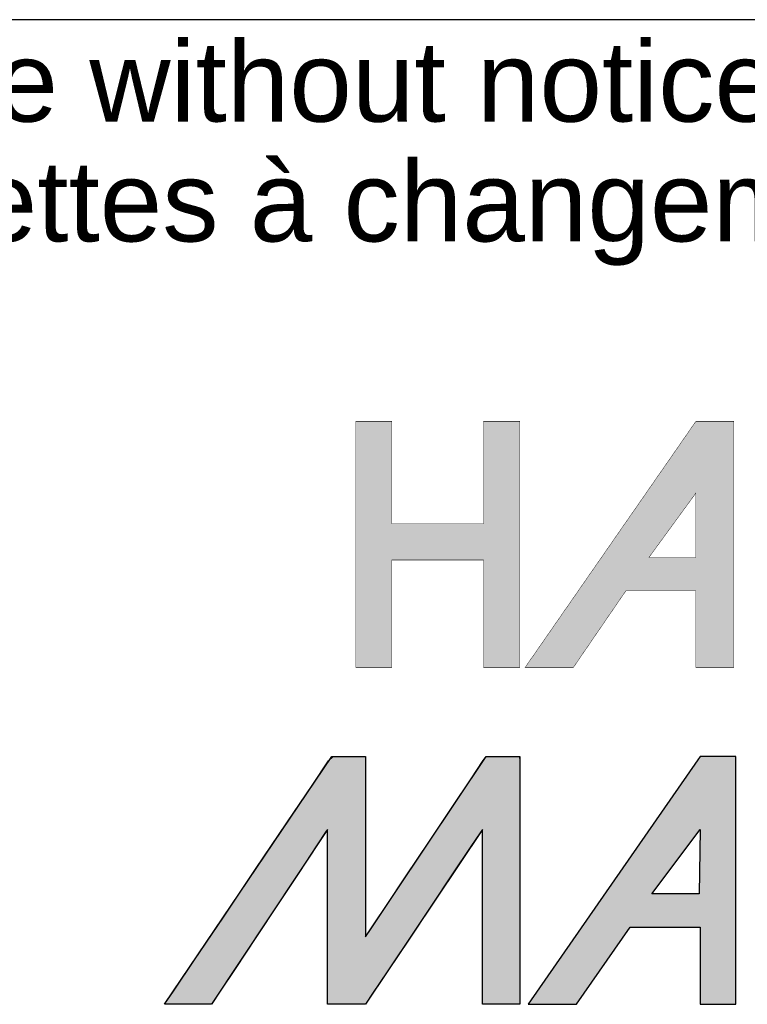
# Model space of a CAD drawing. Header units: inches. Extents: x 0 to 16.1, y 0 to 12.
# Tile 4 of 12: x 12.984 to 13.743, y 0.904 to 1.932. Entities that reach past the tile are written whole.
import ezdxf

# ---------------------------------------------------------------- set-up
doc = ezdxf.new("R2010")
doc.units = ezdxf.units.IN
doc.header["$MEASUREMENT"] = 0
doc.layers.add('Default', color=7, linetype='Continuous')

# ---------------------------------------------------------------- blocks, each defined once
blk = doc.blocks.new('block_2')
at = {"layer": 'Default', "linetype": 'Continuous'}
blk.add_hatch(color=7, dxfattribs=at).paths.add_polyline_path([(-0.8327, 0.06669), (-0.8327, 0.08406), (-0.8327, 0.1076), (-0.8327, 0.13453), (-0.8327, 0.16208), (-0.8327, 0.18746), (-0.8327, 0.20791), (-0.8327, 0.22063), (-0.8328, 0.22345), (-0.83445, 0.22345), (-0.83771, 0.22345), (-0.8421, 0.22345), (-0.84711, 0.22345), (-0.85224, 0.22345), (-0.85701, 0.22345), (-0.86091, 0.22345), (-0.86471, 0.21953), (-0.8786, 0.19893), (-0.90103, 0.16565), (-0.92818, 0.12538), (-0.9562, 0.0838), (-0.98129, 0.04658), (-0.99959, 0.01942), (-1.00729, 0.008), (-1.00571, 0.00793), (-1.00095, 0.00793), (-0.99411, 0.00793), (-0.98627, 0.00793), (-0.97852, 0.00793), (-0.97193, 0.00793), (-0.96758, 0.00793), (-0.96617, 0.00834), (-0.95953, 0.01837), (-0.94594, 0.03889), (-0.92807, 0.06588), (-0.90856, 0.09534), (-0.89007, 0.12326), (-0.87525, 0.14563), (-0.86677, 0.15844), (-0.86573, 0.15788), (-0.86573, 0.1442), (-0.86573, 0.12126), (-0.86573, 0.09308), (-0.86573, 0.06367), (-0.86573, 0.03703), (-0.86573, 0.01717), (-0.86573, 0.00811), (-0.86462, 0.00793), (-0.86093, 0.00793), (-0.85551, 0.00793), (-0.84921, 0.00793), (-0.84292, 0.00793), (-0.83749, 0.00793), (-0.83381, 0.00793), (-0.83258, 0.00811), (-0.82652, 0.01717), (-0.81324, 0.03703), (-0.79542, 0.06367), (-0.77575, 0.09308), (-0.7569, 0.12126), (-0.74156, 0.1442), (-0.73241, 0.15788), (-0.73098, 0.15844), (-0.73098, 0.14563), (-0.73098, 0.12326), (-0.73098, 0.09534), (-0.73098, 0.06588), (-0.73098, 0.03889), (-0.73098, 0.01837), (-0.73098, 0.00834), (-0.73007, 0.00793), (-0.72661, 0.00793), (-0.72137, 0.00793), (-0.71521, 0.00793), (-0.70898, 0.00793), (-0.70354, 0.00793), (-0.69975, 0.00793), (-0.69846, 0.008), (-0.69846, 0.01942), (-0.69846, 0.04658), (-0.69846, 0.0838), (-0.69846, 0.12538), (-0.69846, 0.16565), (-0.69846, 0.19893), (-0.69846, 0.21953), (-0.69867, 0.22345), (-0.70097, 0.22345), (-0.70518, 0.22345), (-0.71051, 0.22345), (-0.71621, 0.22345), (-0.72149, 0.22345), (-0.72557, 0.22345), (-0.72769, 0.22345), (-0.73023, 0.21987), (-0.74082, 0.20403), (-0.75738, 0.17928), (-0.77712, 0.14977), (-0.79729, 0.11962), (-0.81512, 0.09297), (-0.82784, 0.07395)])
h = blk.add_hatch(color=7, dxfattribs=at)
h.paths.add_polyline_path([(-0.54363, 0.22064), (-0.69113, 0.00793), (-0.64918, 0.00793), (-0.6025, 0.07507), (-0.54167, 0.07507), (-0.54167, 0.00793), (-0.51073, 0.00793), (-0.51073, 0.22347), (-0.54167, 0.22347)])
h.paths.add_polyline_path([(-0.58365, 0.10388), (-0.54271, 0.10388), (-0.54167, 0.16001)])
at = {"layer": 'Default', "color": 7, "linetype": 'Continuous'}
for p, q in [((-0.54167, 0.22347), (-0.54363, 0.22064)), ((-0.51073, 0.22347), (-0.54167, 0.22347)), ((-0.51073, 0.00793), (-0.51073, 0.22347)), ((-0.54363, 0.22064), (-0.69113, 0.00793)), ((-0.58365, 0.10388), (-0.54167, 0.16001)), ((-0.54167, 0.16001), (-0.54271, 0.10388)), ((-0.54271, 0.10388), (-0.58365, 0.10388)), ((-0.64918, 0.00793), (-0.6025, 0.07507)), ((-0.6025, 0.07507), (-0.54167, 0.07507)), ((-0.54167, 0.07507), (-0.54167, 0.00793)), ((-0.69113, 0.00793), (-0.64918, 0.00793)), ((-0.54167, 0.00793), (-0.51073, 0.00793))]:
    blk.add_line(p, q, dxfattribs=at)
blk.add_lwpolyline([(-0.8327, 0.06669), (-0.82784, 0.07395), (-0.81512, 0.09297), (-0.79729, 0.11962), (-0.77712, 0.14977), (-0.75738, 0.17928), (-0.74082, 0.20403), (-0.73023, 0.21987), (-0.72769, 0.22345), (-0.72557, 0.22345), (-0.72149, 0.22345), (-0.71621, 0.22345), (-0.71051, 0.22345), (-0.70518, 0.22345), (-0.70097, 0.22345), (-0.69867, 0.22345), (-0.69846, 0.21953), (-0.69846, 0.19893), (-0.69846, 0.16565), (-0.69846, 0.12538), (-0.69846, 0.0838), (-0.69846, 0.04658), (-0.69846, 0.01942), (-0.69846, 0.008), (-0.69975, 0.00793), (-0.70354, 0.00793), (-0.70898, 0.00793), (-0.71521, 0.00793), (-0.72137, 0.00793), (-0.72661, 0.00793), (-0.73007, 0.00793), (-0.73098, 0.00834), (-0.73098, 0.01837), (-0.73098, 0.03889), (-0.73098, 0.06588), (-0.73098, 0.09534), (-0.73098, 0.12326), (-0.73098, 0.14563), (-0.73098, 0.15844), (-0.73241, 0.15788), (-0.74156, 0.1442), (-0.7569, 0.12126), (-0.77575, 0.09308), (-0.79542, 0.06367), (-0.81324, 0.03703), (-0.82652, 0.01717), (-0.83258, 0.00811), (-0.83381, 0.00793), (-0.83749, 0.00793), (-0.84292, 0.00793), (-0.84921, 0.00793), (-0.85551, 0.00793), (-0.86093, 0.00793), (-0.86462, 0.00793), (-0.86573, 0.00811), (-0.86573, 0.01717), (-0.86573, 0.03703), (-0.86573, 0.06367), (-0.86573, 0.09308), (-0.86573, 0.12126), (-0.86573, 0.1442), (-0.86573, 0.15788), (-0.86677, 0.15844), (-0.87525, 0.14563), (-0.89007, 0.12326), (-0.90856, 0.09534), (-0.92807, 0.06588), (-0.94594, 0.03889), (-0.95953, 0.01837), (-0.96617, 0.00834), (-0.96758, 0.00793), (-0.97193, 0.00793), (-0.97852, 0.00793), (-0.98627, 0.00793), (-0.99411, 0.00793), (-1.00095, 0.00793), (-1.00571, 0.00793), (-1.00729, 0.008), (-0.99959, 0.01942), (-0.98129, 0.04658), (-0.9562, 0.0838), (-0.92818, 0.12538), (-0.90103, 0.16565), (-0.8786, 0.19893), (-0.86471, 0.21953), (-0.86091, 0.22345), (-0.85701, 0.22345), (-0.85224, 0.22345), (-0.84711, 0.22345), (-0.8421, 0.22345), (-0.83771, 0.22345), (-0.83445, 0.22345), (-0.8328, 0.22345), (-0.8327, 0.22063), (-0.8327, 0.20791), (-0.8327, 0.18746), (-0.8327, 0.16208), (-0.8327, 0.13453), (-0.8327, 0.1076), (-0.8327, 0.08406), (-0.8327, 0.06669)], close=True, dxfattribs=at)
for points in [[(-1.00734, 0.00793), (-1.00734, 0.00793), (-0.86207, 0.22345), (-0.86207, 0.22345)], [(-0.86207, 0.22345), (-0.85505, 0.22345), (-0.8327, 0.22345), (-0.8327, 0.22345)], [(-0.8327, 0.06669), (-0.8327, 0.06669), (-0.72783, 0.22345), (-0.72783, 0.22345)], [(-0.8327, 0.22345), (-0.8327, 0.22345), (-0.8327, 0.10094), (-0.8327, 0.06669)], [(-0.72783, 0.22345), (-0.72783, 0.22345), (-0.69846, 0.22345), (-0.69846, 0.22345)], [(-0.69846, 0.22345), (-0.69846, 0.22345), (-0.69846, 0.00793), (-0.69846, 0.00793)], [(-0.86573, 0.16001), (-0.86573, 0.16001), (-0.96644, 0.00793), (-0.96644, 0.00793)], [(-0.86573, 0.00793), (-0.86573, 0.00793), (-0.86573, 0.16001), (-0.86573, 0.16001)], [(-0.73098, 0.16001), (-0.73098, 0.16001), (-0.8327, 0.00793), (-0.8327, 0.00793)], [(-0.73098, 0.00793), (-0.73098, 0.00793), (-0.73098, 0.16001), (-0.73098, 0.16001)], [(-0.96644, 0.00793), (-0.96644, 0.00793), (-1.00734, 0.00793), (-1.00734, 0.00793)], [(-0.8327, 0.00793), (-0.8327, 0.00793), (-0.86573, 0.00793), (-0.86573, 0.00793)], [(-0.69846, 0.00793), (-0.69846, 0.00793), (-0.73098, 0.00793), (-0.73098, 0.00793)]]:
    blk.add_open_spline(points, degree=3, dxfattribs=at)
blk = doc.blocks.new('Block1')
at = {"layer": 'Default', "linetype": 'Continuous'}
blk.add_hatch(color=7, dxfattribs=at).paths.add_polyline_path([(1.36286, 1.21446), (1.36286, 1.12534), (1.28316, 1.12534), (1.28316, 1.21448), (1.25172, 1.21448), (1.25172, 1.00054), (1.28316, 1.00054), (1.28316, 1.09389), (1.36286, 1.09389), (1.36286, 1.09387), (1.36286, 1.00052), (1.39433, 1.00052), (1.39433, 1.21446)])
h = blk.add_hatch(color=7, dxfattribs=at)
h.paths.add_polyline_path([(1.54746, 1.21448), (1.54667, 1.21332), (1.39904, 1.00052), (1.44101, 1.00052), (1.48663, 1.06712), (1.54746, 1.06712), (1.54746, 1.00052), (1.58049, 1.00052), (1.58049, 1.21448)])
h.paths.add_polyline_path([(1.54746, 1.09597), (1.54746, 1.15207), (1.50655, 1.09597)])
at = {"layer": 'Default', "color": 7, "linetype": 'Continuous', "const_width": 0.00035}
for points in [[(1.36286, 1.21446), (1.36286, 1.12534), (1.28316, 1.12534), (1.28316, 1.21448), (1.25172, 1.21448), (1.25172, 1.00054), (1.28316, 1.00054), (1.28316, 1.09389), (1.36286, 1.09389), (1.36286, 1.09387), (1.36286, 1.00052), (1.39433, 1.00052), (1.39433, 1.21446), (1.36286, 1.21446)], [(1.54746, 1.21448), (1.54667, 1.21332), (1.39904, 1.00052), (1.44101, 1.00052), (1.48663, 1.06712), (1.54746, 1.06712), (1.54746, 1.00052), (1.58049, 1.00052), (1.58049, 1.21448), (1.54746, 1.21448)], [(1.54746, 1.09597), (1.50655, 1.09597), (1.54746, 1.15207), (1.54746, 1.09597)]]:
    blk.add_lwpolyline(points, close=True, dxfattribs=at)
at = {"layer": 'Default', "color": 7}
blk.add_blockref('block_2', (2.0929, 0.69957), dxfattribs=at)
blk = doc.blocks.new('Block13')
at = {"layer": 'Default', "color": 7, "linetype": 'Continuous'}
blk.add_line((0, 1.6479), (3.51548, 1.6479), dxfattribs=at)
at = {"layer": 'Default', "color": 7}
blk.add_blockref('Block1', (0.03706, 0.08409), dxfattribs=at)
at = {"layer": 'Default', "char_height": 0.07, "attachment_point": 1}
for s, insert, width in [('{\\fArial|b0||i0||c0|p34;\\C7;\\H7.e-002;\\W1.;\\T1.;Data subject to change without notice. Isometric drawing not to scale.}', (0.02984, 1.6292), 3.4863909), ('{\\fArial|b0||i0||c0|p34;\\C7;\\H7.e-002;\\W1.;\\T1.;Les données sont sujettes à changement sans préavis.}', (0.03339, 1.52502), 3.235631)]:
    blk.add_mtext(s, dxfattribs=dict(at, insert=insert, width=width))
blk = doc.blocks.new('Block11')
at = {"layer": 'Default', "color": 7}
blk.add_blockref('Block13', (0, 0), dxfattribs=at)
blk = doc.blocks.new('Block10')
at = {"layer": 'Default', "color": 7}
blk.add_blockref('Block11', (0, 0), dxfattribs=at)
blk = doc.blocks.new('Block2')
at = {"layer": 'Default', "color": 7, "xscale": 15, "yscale": 15, "zscale": 15}
blk.add_blockref('Block10', (-52.744, 0), dxfattribs=at)
blk = doc.blocks.new('Block222')
at = {"layer": 'Default', "color": 7}
blk.add_blockref('Block2', (106.578, -49.503), dxfattribs=at)

msp = doc.modelspace()

# ---------------------------------------------------------------- block references
at = {"layer": 'Default', "color": 7, "xscale": 0.0800376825, "yscale": 0.0800376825, "zscale": 0.0800376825}
msp.add_blockref('Block222', (7.4783, 3.9162), dxfattribs=at)

doc.saveas('drawing.dxf')
